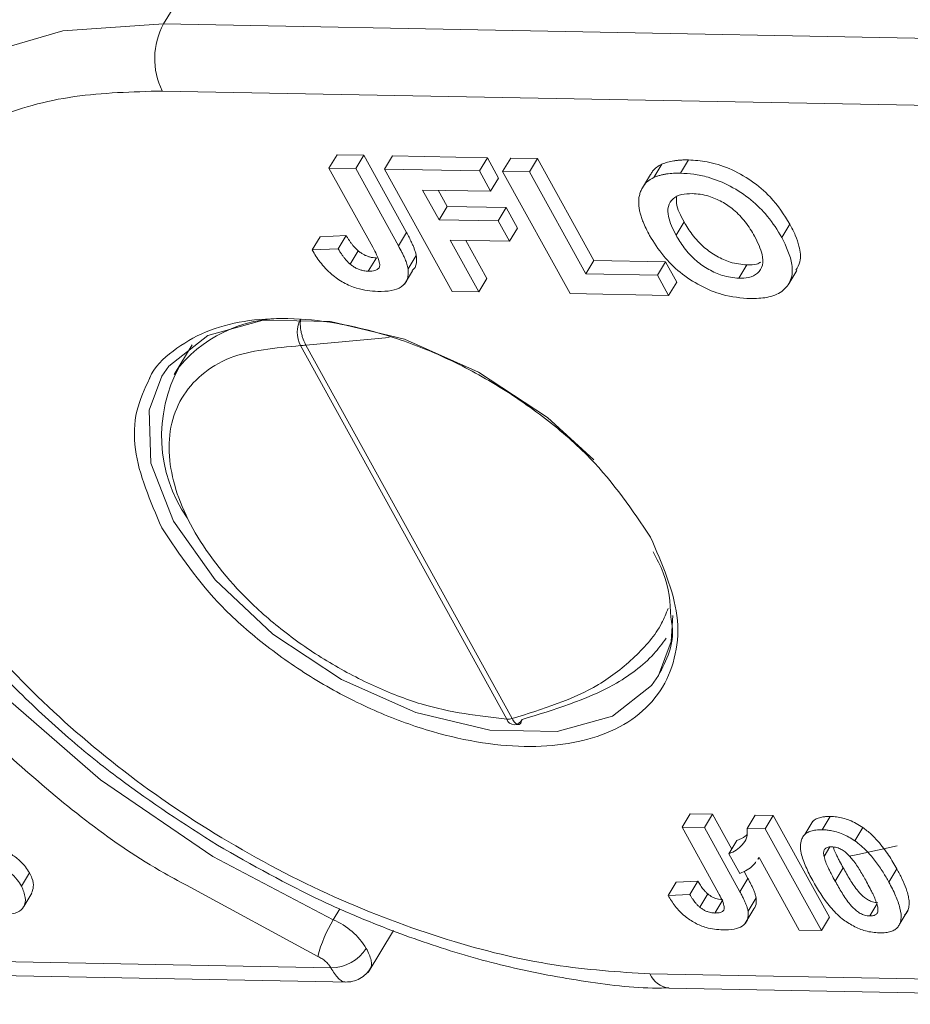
# Model space of a CAD drawing. Header units: millimetres. Extents: x 2698 to 3057, y -367 to -114.
# Tile 43 of 63: x 2898 to 2905, y -145 to -137. Entities that reach past the tile are written whole.
import ezdxf

# ---------------------------------------------------------------- set-up
doc = ezdxf.new("R2010")
doc.units = ezdxf.units.MM

msp = doc.modelspace()

# ---------------------------------------------------------------- linework, layer by layer
at = {"color": 7, "linetype": 'Continuous', "lineweight": 15}
for p, q in [((2898.9112, -137.0055), (2899.4172, -136.1665)), ((2905.8913, -137.1383), (2898.9112, -137.0055)), ((2898.9004, -137.5711), (2906.0112, -137.7064)), ((2900.3035, -138.2202), (2900.371, -138.1083)), ((2900.5971, -138.1126), (2900.371, -138.1083)), ((2900.5296, -138.2245), (2900.5971, -138.1126)), ((2900.9554, -138.7615), (2900.5971, -138.1126)), ((2900.7707, -138.2291), (2900.8382, -138.1172)), ((2901.6369, -138.1324), (2900.8382, -138.1172)), ((2901.5695, -138.2443), (2901.6369, -138.1324)), ((2901.7317, -138.304), (2901.6369, -138.1324)), ((2901.7654, -138.248), (2901.8328, -138.1361)), ((2902.0589, -138.1404), (2901.8328, -138.1361)), ((2901.9914, -138.2523), (2902.0589, -138.1404)), ((2902.5326, -138.9982), (2902.0589, -138.1404)), ((2903.0381, -138.2991), (2903.1056, -138.1873)), ((2903.2635, -138.2634), (2903.331, -138.1516)), ((2900.6714, -138.8864), (2900.3035, -138.2202)), ((2900.3035, -138.2202), (2900.5296, -138.2245)), ((2900.5296, -138.2245), (2900.8879, -138.8734)), ((2901.3391, -139.2584), (2900.7707, -138.2291)), ((2900.7707, -138.2291), (2901.5695, -138.2443)), ((2901.5695, -138.2443), (2901.6642, -138.4158)), ((2902.3338, -139.2773), (2901.7654, -138.248)), ((2901.7654, -138.248), (2901.9914, -138.2523)), ((2901.9914, -138.2523), (2902.4651, -139.1101)), ((2903.0091, -138.274), (2902.9416, -138.3859)), ((2901.6642, -138.4158), (2901.7317, -138.304)), ((2901.6642, -138.4158), (2901.0915, -138.4049)), ((2901.0915, -138.4049), (2901.23, -138.6557)), ((2901.2974, -138.5438), (2901.2221, -138.4074)), ((2902.9416, -138.3859), (2902.9416, -138.3859)), ((2901.23, -138.6557), (2901.2974, -138.5438)), ((2901.7948, -138.5532), (2901.2974, -138.5438)), ((2901.7273, -138.6651), (2901.7948, -138.5532)), ((2901.8895, -138.7248), (2901.7948, -138.5532)), ((2901.23, -138.6557), (2901.7273, -138.6651)), ((2901.7273, -138.6651), (2901.822, -138.8367)), ((2903.2247, -138.7844), (2903.2922, -138.6725)), ((2900.8879, -138.8734), (2900.9554, -138.7615)), ((2901.822, -138.8367), (2901.8895, -138.7248)), ((2904.1825, -138.6915), (2904.115, -138.8034)), ((2900.1623, -138.9095), (2900.2297, -138.7977)), ((2900.4485, -138.7888), (2900.2297, -138.7977)), ((2900.381, -138.9007), (2900.4485, -138.7888)), ((2901.822, -138.8367), (2901.3247, -138.8272)), ((2901.3247, -138.8272), (2901.5652, -139.2627)), ((2901.6326, -139.1508), (2901.4553, -138.8297)), ((2900.1623, -138.9095), (2900.381, -138.9007)), ((2900.4824, -139.0293), (2900.5498, -138.9174)), ((2900.7022, -138.9764), (2900.6347, -139.0883)), ((2900.9703, -139.0686), (2901.0378, -138.9567)), ((2902.4651, -139.1101), (2902.5326, -138.9982)), ((2903.1354, -139.0097), (2902.5326, -138.9982)), ((2903.1354, -139.0097), (2903.0679, -139.1215)), ((2903.2301, -139.1812), (2903.1354, -139.0097)), ((2900.938, -139.1966), (2901.0055, -139.0847)), ((2903.822, -139.0358), (2903.7546, -139.1476)), ((2904.1729, -139.195), (2904.2403, -139.0832)), ((2901.5652, -139.2627), (2901.6326, -139.1508)), ((2902.4651, -139.1101), (2903.0679, -139.1215)), ((2903.0679, -139.1215), (2903.1627, -139.2931)), ((2903.1627, -139.2931), (2903.2301, -139.1812)), ((2901.5652, -139.2627), (2901.3391, -139.2584)), ((2903.1627, -139.2931), (2902.3338, -139.2773)), ((2900.1085, -139.7101), (2900.8088, -139.6468)), ((2899.1505, -139.7069), (2898.9994, -139.9573)), ((2901.7996, -142.8601), (2900.063, -139.7152)), ((2901.8451, -142.855), (2900.1085, -139.7101)), ((2903.2755, -143.7688), (2903.3429, -143.6569)), ((2903.5313, -143.6605), (2903.3429, -143.6569)), ((2903.4639, -143.7723), (2903.5313, -143.6605)), ((2903.6938, -143.9546), (2903.5313, -143.6605)), ((2903.892, -143.6673), (2903.8245, -143.7792)), ((2904.0431, -143.6702), (2903.892, -143.6673)), ((2903.9756, -143.7821), (2904.0431, -143.6702)), ((2904.5168, -144.528), (2904.0431, -143.6702)), ((2904.3769, -143.7192), (2904.3094, -143.8311)), ((2904.456, -143.7912), (2904.5235, -143.6793)), ((2903.582, -144.3239), (2903.2755, -143.7688)), ((2903.2755, -143.7688), (2903.4639, -143.7723)), ((2903.4639, -143.7723), (2903.7625, -144.3131)), ((2903.9756, -143.7821), (2903.8245, -143.7792)), ((2903.9756, -143.7821), (2904.4493, -144.6398)), ((2904.7288, -143.8836), (2904.7962, -143.7718)), ((2903.6701, -143.9939), (2903.7375, -143.882)), ((2903.7612, -144.1588), (2903.6701, -143.9939)), ((2904.519, -143.936), (2904.4706, -144.0163)), ((2903.9237, -144.0256), (2903.9133, -144.0393)), ((2903.9149, -144.0403), (2903.9237, -144.0257)), ((2904.2609, -144.6363), (2903.9237, -144.0256)), ((2897.7154, -144.2657), (2897.7829, -144.1538)), ((2903.8299, -144.2012), (2903.797, -144.1416)), ((2904.5642, -144.2234), (2904.6317, -144.1116)), ((2905.0163, -144.232), (2905.0838, -144.1202)), ((2903.1578, -144.3432), (2903.2252, -144.2314)), ((2903.4075, -144.224), (2903.2252, -144.2314)), ((2903.3401, -144.3358), (2903.4075, -144.224)), ((2903.7625, -144.3131), (2903.8299, -144.2012)), ((2897.7338, -144.4373), (2897.8013, -144.3254)), ((2899.1363, -144.2751), (2900.2092, -144.8575)), ((2903.1578, -144.3432), (2903.3401, -144.3358)), ((2903.4245, -144.443), (2903.492, -144.3311)), ((2903.6189, -144.3803), (2903.5515, -144.4922)), ((2903.8311, -144.4757), (2903.8986, -144.3639)), ((2900.3953, -144.4568), (2900.3398, -144.5488)), ((2903.8042, -144.5824), (2903.8717, -144.4705)), ((2904.8568, -144.517), (2904.9161, -144.4187)), ((2905.1109, -144.5771), (2905.1784, -144.4652)), ((2904.4493, -144.6398), (2904.5168, -144.528)), ((2900.6324, -144.9919), (2900.8458, -144.638)), ((2904.4493, -144.6398), (2904.2609, -144.6363)), ((2900.3202, -144.9539), (2893.2095, -144.8187)), ((2893.3705, -144.9389), (2900.4837, -145.0742)), ((2910.1162, -145.1403), (2903.0054, -145.005)), ((2903.1664, -145.1253), (2910.2796, -145.2606))]:
    msp.add_line(p, q, dxfattribs=at)
at = {"color": 7, "linetype": 'Continuous', "lineweight": 15, "flags": 128}
for points in [[(2896.3262, -138.1162), (2896.3261, -138.1164), (2896.7439, -137.6318), (2897.33, -137.2769), (2898.0618, -137.0654), (2898.9112, -137.0055)], [(2900.3398, -144.5488), (2899.3265, -144.016), (2898.38, -143.3711), (2897.5371, -142.6392), (2896.8302, -141.8485), (2896.2867, -141.0296), (2895.9277, -140.2142), (2895.7671, -139.4338), (2895.7684, -139)], [(2898.8976, -139.9713), (2898.9544, -139.8892), (2899.2831, -139.6299), (2899.7498, -139.5004), (2900.3168, -139.5111), (2900.938, -139.6614), (2901.5631, -139.9388), (2902.1416, -140.3211), (2902.5342, -140.6767)], [(2903.076, -142.4923), (2903.0188, -142.5751), (2902.6901, -142.8344), (2902.2234, -142.9639), (2901.6564, -142.9531), (2901.0352, -142.8029), (2900.4101, -142.5254), (2899.8317, -142.1432), (2899.3468, -141.6871), (2898.9948, -141.1942), (2898.8041, -140.7044), (2898.7903, -140.2573), (2898.8976, -139.9713)], [(2903.1984, -141.9883), (2903.1829, -142.2069), (2903.076, -142.4923)], [(2905.0859, -143.9277), (2904.7548, -144.0005), (2904.6812, -144.0124)]]:
    msp.add_lwpolyline(points, dxfattribs=at)
at = {"color": 7, "linetype": 'Continuous', "lineweight": 15}
for centre, radius, start, end in [((2899.4514, -137.2987), 0.6147, 151.51285, 206.30189), ((2899.9181, -140.6303), 1.1447, 85.43856, 139.69628), ((2900.2799, -139.6047), 0.2434, 151.60041, 207.00531), ((2900.0649, -139.5274), 0.1878, 269.42127, 283.42776), ((2900.1138, -140.4762), 1.219, 151.2485, 214.4326), ((2901.8015, -142.6723), 0.1878, 269.42127, 283.42776), ((2901.8646, -142.8376), 0.0688, 199.10754, 338.70348), ((2901.354, -145.1598), 1.1841, 148.93827, 165.21138), ((2900.0991, -145.1064), 0.6073, 31.41157, 66.65252), ((2900.3105, -144.5852), 0.3689, 271.51705, 326.2977), ((2903.1906, -144.9251), 0.2018, 203.33034, 262.7135)]:
    msp.add_arc(centre, radius, start, end, dxfattribs=at)
for points, knots in [([(2896.708, -141.2073), (2896.5966, -140.9808), (2896.3671, -140.5144), (2896.2207, -139.8262), (2896.2444, -139.1674), (2896.4684, -138.5837), (2896.8801, -138.1131), (2897.4516, -137.7847), (2898.1285, -137.5929), (2898.6481, -137.5782), (2898.9004, -137.5711)], [0, 0, 0, 0, 0.116516, 0.240011, 0.368641, 0.5, 0.631359, 0.759989, 0.883484, 1, 1, 1, 1]), ([(2903.1056, -138.1873), (2903.0905, -138.1952), (2903.0601, -138.2113), (2903.0286, -138.2415), (2903.0158, -138.2651), (2903.0105, -138.2749)], [0, 0, 0, 0, 0.364765, 0.736913, 1, 1, 1, 1]), ([(2903.331, -138.1516), (2903.3202, -138.1515), (2903.2985, -138.1513), (2903.2668, -138.1523), (2903.2361, -138.155), (2903.1974, -138.1597), (2903.1523, -138.1688), (2903.1212, -138.1811), (2903.1056, -138.1873)], [0, 0, 0, 0, 0.128732, 0.257606, 0.386376, 0.51538, 0.756185, 1, 1, 1, 1]), ([(2904.1825, -138.6915), (2904.1336, -138.6136), (2904.0524, -138.4844), (2903.8631, -138.3222), (2903.6757, -138.2186), (2903.4903, -138.1615), (2903.3818, -138.1547), (2903.331, -138.1516)], [0, 0, 0, 0, 0.284132, 0.471264, 0.658799, 0.839957, 1, 1, 1, 1]), ([(2896.2664, -138.2454), (2896.2488, -138.2721), (2896.1135, -138.4772), (2896.0172, -138.924), (2895.9922, -139.5515), (2896.1141, -140.1847), (2896.3531, -140.8172), (2896.6952, -141.4326), (2897.1313, -142.0329), (2897.6096, -142.5612), (2898.0921, -143.007), (2898.6478, -143.4604), (2899.0855, -143.7423), (2899.3643, -143.9219)], [0, 0, 0, 0, 0.017358, 0.133178, 0.237831, 0.34199, 0.444363, 0.544151, 0.640087, 0.740835, 0.815005, 0.882152, 1, 1, 1, 1]), ([(2903.0381, -138.2991), (2903.0462, -138.2957), (2903.0624, -138.2889), (2903.0888, -138.2809), (2903.1167, -138.2745), (2903.1541, -138.268), (2903.2026, -138.2633), (2903.2431, -138.2634), (2903.2635, -138.2634)], [0, 0, 0, 0, 0.128731, 0.257866, 0.386626, 0.515715, 0.756976, 1, 1, 1, 1]), ([(2903.2635, -138.2634), (2903.3, -138.2653), (2903.3739, -138.269), (2903.5151, -138.2991), (2903.684, -138.3667), (2903.8594, -138.4828), (2904.0111, -138.6336), (2904.0782, -138.7432), (2904.115, -138.8034)], [0, 0, 0, 0, 0.1156857, 0.2341154, 0.4161499, 0.5982277, 0.7791568, 1, 1, 1, 1]), ([(2902.9105, -138.5262), (2902.9102, -138.5131), (2902.9098, -138.4868), (2902.9157, -138.4504), (2902.9262, -138.4166), (2902.9449, -138.3771), (2902.9771, -138.3333), (2903.0175, -138.3107), (2903.0381, -138.2991)], [0, 0, 0, 0, 0.133073, 0.266997, 0.39515, 0.524204, 0.757496, 1, 1, 1, 1]), ([(2903.2247, -138.7844), (2903.1985, -138.7316), (2903.1565, -138.6469), (2903.1527, -138.5401), (2903.1931, -138.475), (2903.2664, -138.4383), (2903.3302, -138.4361), (2903.3611, -138.435)], [0, 0, 0, 0, 0.303112, 0.485747, 0.669483, 0.839714, 1, 1, 1, 1]), ([(2903.3611, -138.435), (2903.3834, -138.4363), (2903.4286, -138.4389), (2903.5131, -138.458), (2903.6115, -138.5001), (2903.6994, -138.5599), (2903.7623, -138.6198), (2903.8268, -138.6944), (2903.862, -138.7535), (2903.8863, -138.7941)], [0, 0, 0, 0, 0.11085, 0.2248, 0.390073, 0.555025, 0.658681, 0.765256, 1, 1, 1, 1]), ([(2903.2922, -138.6725), (2903.2636, -138.6188), (2903.2245, -138.5453), (2903.2273, -138.4818), (2903.228, -138.4647)], [0, 0, 0, 0, 0.730217, 1, 1, 1, 1]), ([(2903.0024, -138.7869), (2902.9922, -138.7678), (2902.9718, -138.7296), (2902.9492, -138.6791), (2902.9332, -138.6354), (2902.9218, -138.5984), (2902.9137, -138.5617), (2902.9116, -138.5381), (2902.9105, -138.5262)], [0, 0, 0, 0, 0.213852, 0.428483, 0.569883, 0.711695, 0.855402, 1, 1, 1, 1]), ([(2903.822, -139.0358), (2903.7753, -139.031), (2903.6924, -139.0226), (2903.5653, -138.9645), (2903.451, -138.885), (2903.3579, -138.7825), (2903.3134, -138.7079), (2903.2922, -138.6725)], [0, 0, 0, 0, 0.223725, 0.396484, 0.568818, 0.795185, 1, 1, 1, 1]), ([(2901.0378, -138.9567), (2901.0359, -138.9476), (2901.0321, -138.9294), (2901.0219, -138.9012), (2901.0111, -138.8729), (2900.9963, -138.8402), (2900.9778, -138.803), (2900.9628, -138.7753), (2900.9554, -138.7615)], [0, 0, 0, 0, 0.144696, 0.290364, 0.435012, 0.579947, 0.789843, 1, 1, 1, 1]), ([(2904.234, -139.0796), (2904.2475, -139.057), (2904.281, -139.0007), (2904.2673, -138.8939), (2904.2316, -138.7858), (2904.199, -138.7231), (2904.1825, -138.6915)], [0, 0, 0, 0, 0.226191, 0.562736, 0.779229, 1, 1, 1, 1]), ([(2900.5498, -138.9174), (2900.5417, -138.9102), (2900.5253, -138.8957), (2900.5062, -138.8731), (2900.4895, -138.8514), (2900.475, -138.8307), (2900.4612, -138.8098), (2900.4528, -138.7958), (2900.4485, -138.7888)], [0, 0, 0, 0, 0.181115, 0.366886, 0.524241, 0.682072, 0.840928, 1, 1, 1, 1]), ([(2903.8498, -139.3192), (2903.7726, -139.3128), (2903.6372, -139.3015), (2903.4266, -139.2156), (2903.2539, -139.1011), (2903.1041, -138.9529), (2903.0383, -138.8454), (2903.0024, -138.7869)], [0, 0, 0, 0, 0.24017, 0.421217, 0.602249, 0.783608, 1, 1, 1, 1]), ([(2903.7546, -139.1476), (2903.7078, -139.1429), (2903.625, -139.1345), (2903.4979, -139.0764), (2903.3835, -138.9968), (2903.2904, -138.8943), (2903.2459, -138.8198), (2903.2247, -138.7844)], [0, 0, 0, 0, 0.223725, 0.396484, 0.568818, 0.795185, 1, 1, 1, 1]), ([(2903.8863, -138.7941), (2903.9122, -138.8463), (2903.9546, -138.9317), (2903.9592, -139.0408), (2903.9175, -139.1085), (2903.8441, -139.1445), (2903.7826, -139.1467), (2903.7546, -139.1476)], [0, 0, 0, 0, 0.2992772, 0.4895496, 0.6811444, 0.8546855, 1, 1, 1, 1]), ([(2904.115, -138.8034), (2904.1519, -138.881), (2904.2127, -139.0094), (2904.2002, -139.1668), (2904.1249, -139.2649), (2903.9998, -139.3153), (2903.8974, -139.318), (2903.8498, -139.3192)], [0, 0, 0, 0, 0.2858671, 0.4723857, 0.6592091, 0.8417239, 1, 1, 1, 1]), ([(2900.7148, -139.2596), (2900.6562, -139.2547), (2900.563, -139.247), (2900.4248, -139.1877), (2900.3151, -139.1114), (2900.2254, -139.0142), (2900.1828, -138.9436), (2900.1623, -138.9095)], [0, 0, 0, 0, 0.2756226, 0.4386582, 0.6018594, 0.8082554, 1, 1, 1, 1]), ([(2900.381, -138.9007), (2900.3859, -138.9086), (2900.3955, -138.9245), (2900.4106, -138.9472), (2900.4262, -138.9688), (2900.4423, -138.9894), (2900.4604, -139.01), (2900.475, -139.0228), (2900.4824, -139.0293)], [0, 0, 0, 0, 0.180506, 0.361241, 0.518043, 0.675328, 0.83608, 1, 1, 1, 1]), ([(2900.7022, -138.9764), (2900.6931, -138.976), (2900.6746, -138.9751), (2900.647, -138.9691), (2900.6208, -138.9603), (2900.5966, -138.949), (2900.5724, -138.9347), (2900.5574, -138.9232), (2900.5498, -138.9174)], [0, 0, 0, 0, 0.186663, 0.377907, 0.524717, 0.675939, 0.835816, 1, 1, 1, 1]), ([(2900.6347, -139.0883), (2900.6542, -139.0878), (2900.6858, -139.0869), (2900.7181, -139.0713), (2900.7331, -139.0472), (2900.7242, -138.9845), (2900.6944, -138.9292), (2900.6714, -138.8864)], [0, 0, 0, 0, 0.18477, 0.299721, 0.415218, 0.548197, 1, 1, 1, 1]), ([(2900.8879, -138.8734), (2900.8981, -138.8924), (2900.9135, -138.921), (2900.9321, -138.9591), (2900.9464, -138.9917), (2900.961, -139.0286), (2900.9672, -139.0552), (2900.9703, -139.0686)], [0, 0, 0, 0, 0.2893179, 0.4339745, 0.5788177, 0.7885957, 1, 1, 1, 1]), ([(2901.0026, -139.0824), (2901.0073, -139.0789), (2901.0333, -139.0595), (2901.0434, -139.0134), (2901.0391, -138.9707), (2901.0378, -138.9567)], [0, 0, 0, 0, 0.129095, 0.713829, 1, 1, 1, 1]), ([(2903.9398, -139.0111), (2903.9282, -139.0178), (2903.8972, -139.0356), (2903.851, -139.0357), (2903.822, -139.0358)], [0, 0, 0, 0, 0.3738739, 1, 1, 1, 1]), ([(2900.4824, -139.0293), (2900.491, -139.0358), (2900.5086, -139.0492), (2900.5373, -139.0654), (2900.5669, -139.0773), (2900.5928, -139.0841), (2900.6156, -139.0875), (2900.6283, -139.088), (2900.6347, -139.0883)], [0, 0, 0, 0, 0.186791, 0.379199, 0.55517, 0.738578, 0.868367, 1, 1, 1, 1]), ([(2900.9703, -139.0686), (2900.9712, -139.0994), (2900.9731, -139.1608), (2900.9182, -139.2238), (2900.8288, -139.2571), (2900.754, -139.2587), (2900.7148, -139.2596)], [0, 0, 0, 0, 0.252615, 0.502607, 0.739519, 1, 1, 1, 1]), ([(2903.01, -141.3272), (2902.8573, -141.1002), (2902.6216, -140.7497), (2902.1336, -140.3249), (2901.7097, -140.0336), (2901.253, -139.7931), (2900.6535, -139.5667), (2899.9352, -139.4437), (2899.3339, -139.5398), (2898.9845, -139.7534), (2898.8302, -139.8948), (2898.7938, -139.9895), (2898.7933, -139.9909)], [0, 0, 0, 0, 0.159417, 0.246117, 0.332891, 0.419591, 0.506365, 0.665781, 0.825198, 0.911899, 0.998672, 1, 1, 1, 1]), ([(2900.0658, -139.4889), (2900.0643, -139.4985), (2900.0615, -139.5163), (2900.062, -139.5535), (2900.0673, -139.5919), (2900.0761, -139.6299), (2900.0884, -139.6698), (2900.1006, -139.6941), (2900.1085, -139.7101)], [0, 0, 0, 0, 0.1591358, 0.2956783, 0.5001723, 0.6320266, 0.75895, 1, 1, 1, 1]), ([(2901.7996, -142.8601), (2901.5629, -142.8327), (2901.1974, -142.7903), (2900.675, -142.5851), (2900.2813, -142.3765), (2899.9136, -142.1229), (2899.499, -141.7545), (2899.114, -141.2531), (2898.9475, -140.7556), (2898.9597, -140.3954), (2899.0523, -140.1506), (2899.2215, -139.9528), (2899.526, -139.7633), (2899.8519, -139.7341), (2900.063, -139.7152)], [0, 0, 0, 0, 0.119804, 0.184934, 0.25, 0.315129, 0.380196, 0.5, 0.619804, 0.684934, 0.75, 0.815129, 0.880196, 1, 1, 1, 1]), ([(2898.7933, -139.9909), (2898.7517, -140.0795), (2898.6679, -140.2582), (2898.6499, -140.6752), (2898.7991, -141.0234), (2898.8957, -141.2489)], [0, 0, 0, 0, 0.257486, 0.519196, 1, 1, 1, 1]), ([(2895.9896, -141.1936), (2896.2114, -141.5463), (2896.6619, -142.2626), (2897.6898, -143.2697), (2898.5451, -143.9611), (2899.0635, -144.2365), (2899.1363, -144.2751)], [0, 0, 0, 0, 0.309556, 0.628744, 0.947931, 1, 1, 1, 1]), ([(2903.0054, -145.005), (2902.7398, -144.988), (2902.1928, -144.9531), (2901.2875, -144.7312), (2900.3373, -144.3738), (2899.3916, -143.8774), (2898.5114, -143.2727), (2897.7519, -142.599), (2897.1332, -141.9018), (2896.8469, -141.4343), (2896.708, -141.2073)], [0, 0, 0, 0, 0.116516, 0.240011, 0.368641, 0.5, 0.631359, 0.759989, 0.883484, 1, 1, 1, 1]), ([(2898.8957, -141.2489), (2899.0484, -141.4759), (2899.2842, -141.8264), (2899.7722, -142.2512), (2900.196, -142.5425), (2900.6527, -142.783), (2901.2521, -143.0093), (2901.9717, -143.1331), (2902.5684, -143.0344), (2902.9279, -142.8264), (2903.1258, -142.5984), (2903.2336, -142.3172), (2903.2579, -141.9021), (2903.1075, -141.5532), (2903.01, -141.3272)], [0, 0, 0, 0, 0.119721, 0.184834, 0.25, 0.315112, 0.380279, 0.5, 0.619721, 0.684834, 0.75, 0.815112, 0.880279, 1, 1, 1, 1]), ([(2903.032, -141.4504), (2903.0634, -141.5098), (2903.1661, -141.7039), (2903.1743, -141.879), (2903.18, -142.0005)], [0, 0, 0, 0, 0.305967, 1, 1, 1, 1]), ([(2903.1586, -141.9272), (2903.1416, -141.9696), (2903.0816, -142.119), (2902.8852, -142.3403), (2902.4987, -142.6512), (2902.1024, -142.7748), (2901.8451, -142.855)], [0, 0, 0, 0, 0.092791, 0.32645, 0.562674, 1, 1, 1, 1]), ([(2903.18, -142.0005), (2903.1848, -142.0253), (2903.2216, -142.2176), (2903.1438, -142.3644), (2903.076, -142.4923)], [0, 0, 0, 0, 0.129354, 1, 1, 1, 1]), ([(2903.1421, -142.1787), (2903.1087, -142.2231), (2902.995, -142.3742), (2902.6233, -142.6504), (2902.1991, -142.78), (2901.9287, -142.8626)], [0, 0, 0, 0, 0.131023, 0.446144, 1, 1, 1, 1]), ([(2901.8451, -142.855), (2901.8532, -142.8681), (2901.8656, -142.8881), (2901.8827, -142.9015), (2901.8978, -142.9069), (2901.9109, -142.9018), (2901.9223, -142.8862), (2901.9265, -142.8708), (2901.9287, -142.8626)], [0, 0, 0, 0, 0.24107, 0.367988, 0.499828, 0.704353, 0.840888, 1, 1, 1, 1]), ([(2904.5235, -143.6793), (2904.5127, -143.6794), (2904.4911, -143.6794), (2904.4566, -143.6831), (2904.4211, -143.692), (2904.3929, -143.7047), (2904.3814, -143.7164), (2904.3779, -143.72)], [0, 0, 0, 0, 0.181331, 0.363736, 0.620347, 0.884598, 1, 1, 1, 1]), ([(2904.7962, -143.7718), (2904.7784, -143.7602), (2904.7421, -143.7367), (2904.6853, -143.7105), (2904.6292, -143.6925), (2904.5846, -143.6839), (2904.5495, -143.6804), (2904.5322, -143.6797), (2904.5235, -143.6793)], [0, 0, 0, 0, 0.204221, 0.415201, 0.603275, 0.797593, 0.898549, 1, 1, 1, 1]), ([(2903.6701, -143.9939), (2903.6918, -143.9842), (2903.7359, -143.9645), (2903.7846, -143.918), (2903.8264, -143.8609), (2903.8252, -143.8071), (2903.8245, -143.7792)], [0, 0, 0, 0, 0.231991, 0.470608, 0.725524, 1, 1, 1, 1]), ([(2904.2808, -143.8741), (2904.2859, -143.8633), (2904.2962, -143.8413), (2904.3243, -143.8177), (2904.3596, -143.8014), (2904.395, -143.7941), (2904.4277, -143.7912), (2904.4466, -143.7912), (2904.456, -143.7912)], [0, 0, 0, 0, 0.198788, 0.404189, 0.586557, 0.774505, 0.886891, 1, 1, 1, 1]), ([(2904.456, -143.7912), (2904.467, -143.7916), (2904.4891, -143.7925), (2904.5287, -143.7977), (2904.5752, -143.808), (2904.6277, -143.8266), (2904.68, -143.8518), (2904.7124, -143.8729), (2904.7288, -143.8836)], [0, 0, 0, 0, 0.1283328, 0.2574326, 0.440518, 0.6291612, 0.8116088, 1, 1, 1, 1]), ([(2905.0838, -144.1202), (2905.073, -144.1011), (2905.0513, -144.0629), (2905.0144, -144.0048), (2904.9729, -143.946), (2904.9243, -143.8862), (2904.8674, -143.826), (2904.8202, -143.79), (2904.7962, -143.7718)], [0, 0, 0, 0, 0.157664, 0.315667, 0.480605, 0.646757, 0.820421, 1, 1, 1, 1]), ([(2903.8204, -143.8327), (2903.8163, -143.8367), (2903.7945, -143.858), (2903.7631, -143.8713), (2903.7375, -143.882)], [0, 0, 0, 0, 0.189263, 1, 1, 1, 1]), ([(2904.3749, -144.2181), (2904.3646, -144.1991), (2904.3441, -144.1609), (2904.3171, -144.1031), (2904.2939, -144.0446), (2904.2772, -143.9857), (2904.2686, -143.9266), (2904.2767, -143.8918), (2904.2808, -143.8741)], [0, 0, 0, 0, 0.157873, 0.316094, 0.480864, 0.646911, 0.820617, 1, 1, 1, 1]), ([(2904.7288, -143.8836), (2904.7471, -143.8972), (2904.7842, -143.9248), (2904.8444, -143.9835), (2904.9072, -144.0585), (2904.9575, -144.1322), (2904.9928, -144.1903), (2905.0085, -144.2181), (2905.0163, -144.232)], [0, 0, 0, 0, 0.135635, 0.274835, 0.519526, 0.769892, 0.884878, 1, 1, 1, 1]), ([(2897.7829, -144.1538), (2897.7607, -144.1207), (2897.7231, -144.0645), (2897.6343, -143.9975), (2897.5598, -143.961), (2897.5146, -143.9481), (2897.4981, -143.9434)], [0, 0, 0, 0, 0.358194, 0.607577, 0.856922, 1, 1, 1, 1]), ([(2899.3643, -143.9219), (2899.6546, -144.0856), (2900.062, -144.3155), (2900.684, -144.5863), (2901.2135, -144.7826), (2901.8386, -144.9606), (2902.4724, -145.0759), (2902.9221, -145.1304), (2903.1439, -145.1225), (2903.1647, -145.1218)], [0, 0, 0, 0, 0.233277, 0.327473, 0.482487, 0.641147, 0.809151, 0.982141, 1, 1, 1, 1]), ([(2904.4706, -144.0163), (2904.4687, -144.0051), (2904.4648, -143.9827), (2904.4721, -143.9541), (2904.4962, -143.9381), (2904.5196, -143.9345), (2904.5329, -143.9342), (2904.5349, -143.9342)], [0, 0, 0, 0, 0.25457, 0.512358, 0.744117, 0.959931, 1, 1, 1, 1]), ([(2904.5349, -143.9342), (2904.5495, -143.9357), (2904.5754, -143.9383), (2904.6156, -143.9548), (2904.664, -143.9886), (2904.721, -144.0504), (2904.7754, -144.1354), (2904.8103, -144.1973), (2904.8279, -144.2284)], [0, 0, 0, 0, 0.104756, 0.185457, 0.266418, 0.46589, 0.731119, 1, 1, 1, 1]), ([(2904.6317, -144.1116), (2904.6213, -144.0925), (2904.6058, -144.0639), (2904.5863, -144.0258), (2904.5699, -143.9912), (2904.5556, -143.9611), (2904.5496, -143.9411), (2904.5481, -143.9363)], [0, 0, 0, 0, 0.324663, 0.486993, 0.649407, 0.9167, 1, 1, 1, 1]), ([(2897.4307, -144.0552), (2897.4681, -144.0673), (2897.5341, -144.0886), (2897.6206, -144.1482), (2897.6796, -144.2075), (2897.7043, -144.2477), (2897.7154, -144.2657)], [0, 0, 0, 0, 0.318996, 0.561475, 0.803648, 1, 1, 1, 1]), ([(2903.8977, -144.0597), (2903.8905, -144.07), (2903.8717, -144.0971), (2903.8253, -144.1306), (2903.7827, -144.1494), (2903.7612, -144.1588)], [0, 0, 0, 0, 0.2338472, 0.6132809, 1, 1, 1, 1]), ([(2904.5642, -144.2234), (2904.5539, -144.2044), (2904.5384, -144.1758), (2904.5189, -144.1377), (2904.5023, -144.1031), (2904.4838, -144.0622), (2904.475, -144.0316), (2904.4706, -144.0163)], [0, 0, 0, 0, 0.273739, 0.410607, 0.547546, 0.772914, 1, 1, 1, 1]), ([(2897.8001, -144.3248), (2897.8064, -144.3082), (2897.8201, -144.2715), (2897.8106, -144.2105), (2897.7904, -144.1691), (2897.7829, -144.1538)], [0, 0, 0, 0, 0.3435548, 0.7573401, 1, 1, 1, 1]), ([(2904.9243, -144.4051), (2904.9092, -144.4036), (2904.8831, -144.4009), (2904.8427, -144.3844), (2904.7999, -144.3539), (2904.7433, -144.2958), (2904.6879, -144.2107), (2904.6505, -144.1448), (2904.6317, -144.1116)], [0, 0, 0, 0, 0.107873, 0.187625, 0.267851, 0.429991, 0.712205, 1, 1, 1, 1]), ([(2905.1784, -144.4652), (2905.182, -144.4517), (2905.1892, -144.4241), (2905.1858, -144.3783), (2905.1764, -144.332), (2905.158, -144.2744), (2905.1283, -144.2036), (2905.0987, -144.1481), (2905.0838, -144.1202)], [0, 0, 0, 0, 0.139347, 0.282434, 0.41133, 0.541247, 0.769603, 1, 1, 1, 1]), ([(2903.492, -144.3311), (2903.4852, -144.3252), (2903.4716, -144.313), (2903.4556, -144.2942), (2903.4417, -144.2761), (2903.4296, -144.2588), (2903.4182, -144.2414), (2903.4111, -144.2298), (2903.4075, -144.224)], [0, 0, 0, 0, 0.181115, 0.366886, 0.524241, 0.682072, 0.840928, 1, 1, 1, 1]), ([(2903.8986, -144.3639), (2903.8966, -144.3548), (2903.8926, -144.3365), (2903.8821, -144.3088), (2903.871, -144.2816), (2903.8581, -144.2549), (2903.8445, -144.2281), (2903.8348, -144.2102), (2903.8299, -144.2012)], [0, 0, 0, 0, 0.173706, 0.348863, 0.510974, 0.673511, 0.836706, 1, 1, 1, 1]), ([(2904.9357, -144.66), (2904.8974, -144.6566), (2904.827, -144.6503), (2904.7161, -144.6038), (2904.6106, -144.5356), (2904.4835, -144.4037), (2904.4189, -144.2933), (2904.3749, -144.2181)], [0, 0, 0, 0, 0.163658, 0.30077, 0.437488, 0.617131, 1, 1, 1, 1]), ([(2904.8568, -144.517), (2904.8418, -144.5155), (2904.8157, -144.5128), (2904.7752, -144.4963), (2904.7324, -144.4658), (2904.6758, -144.4077), (2904.6205, -144.3226), (2904.5831, -144.2567), (2904.5642, -144.2234)], [0, 0, 0, 0, 0.107873, 0.187625, 0.267851, 0.429991, 0.712205, 1, 1, 1, 1]), ([(2904.8279, -144.2284), (2904.8382, -144.2475), (2904.8537, -144.2761), (2904.8732, -144.3142), (2904.8897, -144.3487), (2904.9081, -144.3894), (2904.9168, -144.4197), (2904.9212, -144.4349)], [0, 0, 0, 0, 0.274633, 0.411949, 0.549338, 0.773806, 1, 1, 1, 1]), ([(2905.0163, -144.232), (2905.0364, -144.2702), (2905.0752, -144.344), (2905.1139, -144.4518), (2905.1245, -144.5305), (2905.1136, -144.568), (2905.1109, -144.5771)], [0, 0, 0, 0, 0.315332, 0.60954, 0.905311, 1, 1, 1, 1]), ([(2897.7154, -144.2657), (2897.7289, -144.2982), (2897.7555, -144.3622), (2897.741, -144.4407), (2897.6874, -144.4912), (2897.6304, -144.4996), (2897.6022, -144.5038)], [0, 0, 0, 0, 0.2735428, 0.5385255, 0.7718929, 1, 1, 1, 1]), ([(2903.5515, -144.4922), (2903.5677, -144.4918), (2903.5941, -144.4911), (2903.621, -144.478), (2903.6334, -144.4579), (2903.6261, -144.4057), (2903.6012, -144.3596), (2903.582, -144.3239)], [0, 0, 0, 0, 0.18477, 0.299721, 0.415218, 0.548197, 1, 1, 1, 1]), ([(2903.7625, -144.3131), (2903.7676, -144.3226), (2903.778, -144.3417), (2903.7921, -144.3696), (2903.805, -144.3968), (2903.8156, -144.4233), (2903.8256, -144.4499), (2903.8293, -144.4671), (2903.8311, -144.4757)], [0, 0, 0, 0, 0.17356, 0.347204, 0.509111, 0.671402, 0.835171, 1, 1, 1, 1]), ([(2903.6182, -144.6349), (2903.5722, -144.6313), (2903.4971, -144.6253), (2903.3837, -144.579), (2903.2912, -144.5167), (2903.213, -144.4344), (2903.1763, -144.3739), (2903.1578, -144.3432)], [0, 0, 0, 0, 0.260797, 0.4258674, 0.5912896, 0.7928048, 1, 1, 1, 1]), ([(2903.3401, -144.3358), (2903.3441, -144.3424), (2903.3522, -144.3557), (2903.3647, -144.3746), (2903.3777, -144.3926), (2903.3911, -144.4098), (2903.4062, -144.4269), (2903.4184, -144.4376), (2903.4245, -144.443)], [0, 0, 0, 0, 0.1805063, 0.3612414, 0.5180425, 0.6753278, 0.8360797, 1, 1, 1, 1]), ([(2903.6189, -144.3803), (2903.6113, -144.38), (2903.596, -144.3792), (2903.5729, -144.3742), (2903.5511, -144.3669), (2903.5309, -144.3575), (2903.5108, -144.3455), (2903.4983, -144.336), (2903.492, -144.3311)], [0, 0, 0, 0, 0.186663, 0.377907, 0.524717, 0.675939, 0.835816, 1, 1, 1, 1]), ([(2903.8704, -144.4698), (2903.8822, -144.4536), (2903.9039, -144.4241), (2903.9002, -144.3826), (2903.8986, -144.3639)], [0, 0, 0, 0, 0.5465362, 1, 1, 1, 1]), ([(2903.4245, -144.443), (2903.4317, -144.4485), (2903.4464, -144.4596), (2903.4703, -144.4731), (2903.4949, -144.483), (2903.5166, -144.4887), (2903.5356, -144.4916), (2903.5461, -144.492), (2903.5515, -144.4922)], [0, 0, 0, 0, 0.186791, 0.379199, 0.55517, 0.738578, 0.868367, 1, 1, 1, 1]), ([(2903.8311, -144.4757), (2903.8319, -144.5012), (2903.8335, -144.5521), (2903.7883, -144.6048), (2903.7137, -144.6328), (2903.6511, -144.6342), (2903.6182, -144.6349)], [0, 0, 0, 0, 0.250131, 0.500424, 0.737579, 1, 1, 1, 1]), ([(2904.9212, -144.4349), (2904.9231, -144.446), (2904.9269, -144.4684), (2904.9197, -144.497), (2904.8958, -144.513), (2904.8724, -144.5168), (2904.8591, -144.517), (2904.8568, -144.517)], [0, 0, 0, 0, 0.254136, 0.511473, 0.743296, 0.955163, 1, 1, 1, 1]), ([(2905.1488, -144.5074), (2905.1535, -144.5034), (2905.1672, -144.4918), (2905.174, -144.4757), (2905.1784, -144.4652)], [0, 0, 0, 0, 0.3467707, 1, 1, 1, 1]), ([(2905.1109, -144.5771), (2905.1059, -144.5879), (2905.0956, -144.6098), (2905.0676, -144.6335), (2905.0321, -144.6498), (2904.9964, -144.6571), (2904.9637, -144.6599), (2904.9451, -144.66), (2904.9357, -144.66)], [0, 0, 0, 0, 0.1981983, 0.4029116, 0.5871323, 0.777233, 0.8882708, 1, 1, 1, 1]), ([(2900.6174, -144.7899), (2900.6264, -144.8074), (2900.6448, -144.8431), (2900.6594, -144.8896), (2900.6641, -144.9293), (2900.6571, -144.9467), (2900.6537, -144.9553)], [0, 0, 0, 0, 0.2411172, 0.4905187, 0.7494838, 1, 1, 1, 1]), ([(2900.2092, -144.8575), (2900.2209, -144.8634), (2900.2443, -144.8752), (2900.2755, -144.8991), (2900.3025, -144.9257), (2900.3143, -144.9445), (2900.3202, -144.9539)], [0, 0, 0, 0, 0.2492266, 0.4999529, 0.7492347, 1, 1, 1, 1]), ([(2900.443, -145.0735), (2900.4332, -145.0717), (2900.4141, -145.0683), (2900.3822, -145.0427), (2900.3507, -145.0055), (2900.3303, -144.9709), (2900.3202, -144.9539)], [0, 0, 0, 0, 0.264571, 0.518658, 0.763383, 1, 1, 1, 1]), ([(2900.443, -145.0735), (2900.4636, -145.0723), (2900.5056, -145.07), (2900.5648, -145.0458), (2900.6169, -145.0086), (2900.6412, -144.9743), (2900.6531, -144.9575)], [0, 0, 0, 0, 0.245667, 0.5, 0.754333, 1, 1, 1, 1])]:
    msp.add_open_spline(points, degree=3, knots=knots, dxfattribs=at)

doc.saveas('drawing.dxf')
